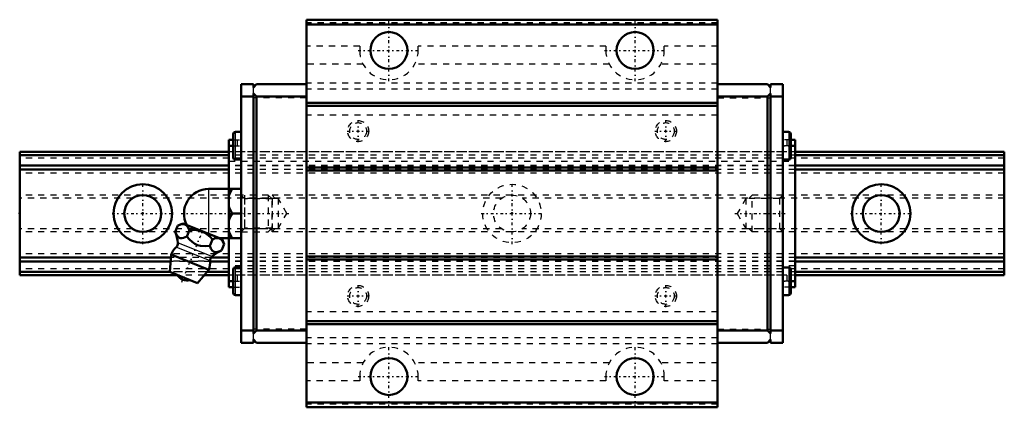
# Model space of a CAD drawing. Header units: millimetres. Extents: x -20 to 140, y -32 to 32.
import ezdxf

# ---------------------------------------------------------------- set-up
doc = ezdxf.new("R2010")
doc.units = ezdxf.units.MM
doc.linetypes.add('Center', pattern=[1.5, 0.45, -0.5, 0.05, -0.5])
doc.linetypes.add('Dashed', pattern=[2, 1, -1])
for name, color, linetype, lineweight in [('2d ConnectionPoints', 7, 'Continuous', 50), ('AM_0', 7, 'Continuous', 50), ('AM_4', 3, 'Continuous', 25), ('AM_5', 3, 'Continuous', 25), ('AM_7', 7, 'Center', 25), ('AM_9', 6, 'Dashed', 25)]:
    doc.layers.add(name, color=color, linetype=linetype, lineweight=lineweight)

# ---------------------------------------------------------------- blocks, each defined once
blk = doc.blocks.new('1_aqgakqad8lojlm6q9ocm6zi6p________0_in_HSR20M1LB1SS160LG200BM6F34000_4')
at = {"layer": 'AM_0'}
for p, q in [((10.7, 4), (16, 4)), ((14, 4), (14, -4)), ((14.5, 0), (16, 0)), ((16, 0.73), (16, -0.73)), ((5.28, -3), (5.71, -1.93)), ((6.49, -1.6), (5.71, -1.93)), ((12.88, -4.18), (6.49, -1.6)), ((7.15, -3.76), (7.58, -2.69)), ((10.9, -5.27), (11.33, -4.2)), ((12.42, -4), (16, -4)), ((13.21, -4.96), (12.88, -4.18)), ((12.77, -6.03), (13.21, -4.96)), ((4.6, -6.67), (4.4, -9.49)), ((10.72, -9.14), (4.6, -6.67)), ((8.89, -11.31), (4.4, -9.49)), ((8.89, -11.31), (10.72, -9.14))]:
    blk.add_line(p, q, dxfattribs=at)
for points in [[(14.5, 4), (14.21, 3.44), (14, 2.85)], [(14, 1.15), (14.06, 0.96), (14.25, 0.47), (14.5, 0)], [(14.5, 0), (14.21, -0.56), (14, -1.15)], [(5.28, -3), (5.46, -3.4), (5.68, -3.74), (5.87, -3.91), (6.09, -4), (6.34, -4.01), (6.6, -3.96), (7.15, -3.76)], [(7.58, -2.69), (7.32, -2.21), (7.16, -2.01), (6.96, -1.86), (6.66, -1.76), (6.31, -1.75), (6.01, -1.82), (5.71, -1.93)], [(11.33, -4.2), (10.93, -3.79), (10.49, -3.42), (9.97, -3.09), (9.39, -2.85), (8.79, -2.71), (8.17, -2.67), (7.58, -2.69)], [(14, -2.85), (14.06, -3.04), (14.25, -3.53), (14.5, -4)], [(7.15, -3.76), (7.58, -4.23), (8, -4.62), (8.47, -4.95), (8.89, -5.14), (9.36, -5.26), (10.12, -5.32), (10.9, -5.27)], [(13.21, -4.96), (12.95, -4.48), (12.78, -4.28), (12.59, -4.14), (12.28, -4.03), (11.93, -4.03), (11.63, -4.09), (11.33, -4.2)], [(10.9, -5.27), (11.08, -5.67), (11.3, -6.01), (11.49, -6.18), (11.71, -6.27), (11.96, -6.29), (12.22, -6.24), (12.77, -6.03)]]:
    blk.add_lwpolyline(points, dxfattribs=at)
for centre, radius, start, end in [((10.7, 0), 4, 90, 207.9876), ((-0.27, -5.29), 6, 4.8448, 22.4692), ((4.92, -4.86), 0.8, 311.9787, 4.8448), ((7.66, -7.9), 3.3, 131.9787, 158), ((15.17, -11.53), 6, 113.5285, 131.1552), ((7.66, -7.9), 3.3, 338, 4.0213), ((11.75, -7.62), 0.8, 131.1552, 184.0213), ((7.19, -9.07), 1.82, 210.1342, 285.8658)]:
    blk.add_arc(centre, radius, start, end, dxfattribs=at)
at = {"layer": 'AM_4'}
for p, q in [((10.7, 4), (10.7, -3.3)), ((11.22, -7.01), (5.71, -4.79)), ((10.95, -7.67), (5.45, -5.45))]:
    blk.add_line(p, q, dxfattribs=at)
at = {"layer": 'AM_5', "linetype": 'Dashed'}
for p, q in [((16.54, 3), (16.54, -3)), ((21, 2.39), (16.54, 2.39)), ((21, -2.39), (16.54, -2.39))]:
    blk.add_line(p, q, dxfattribs=at)
at = {"layer": 'AM_7'}
blk.add_line((6.34, -11.15), (9.84, -2.5), dxfattribs=at)
at = {"layer": 'AM_9'}
for p, q in [((20.39, 3), (16, 3)), ((21, 2.39), (20.39, 3)), ((20.39, 3), (20.39, -3)), ((21, 2.39), (21, -2.39)), ((16, -3), (20.39, -3)), ((20.39, -3), (21, -2.39))]:
    blk.add_line(p, q, dxfattribs=at)
blk = doc.blocks.new('2_HSR20M1LBSSB_M6F_Slider_0_in_HSR20M1LB1SS160LG200BM6F34000_4')
at = {"layer": 'AM_0'}
for p, q in [((93.4, 31.5), (26.6, 31.5)), ((26.6, 31.5), (26.6, -31.5)), ((93.4, 30.7), (26.6, 30.7)), ((93.4, 31.5), (93.4, -31.5)), ((16, 21), (16, 0.73)), ((18, 21), (16, 21)), ((18, 21), (18, 20.5)), ((18, 20.5), (18.5, 21)), ((26.6, 21), (18.5, 21)), ((93.4, 21), (101.5, 21)), ((102, 20.5), (101.5, 21)), ((102, 21), (102, 20.5)), ((102, 21), (104, 21)), ((104, -21), (104, 21)), ((18, 19.5), (18, -19.5)), ((18.5, 19), (18, 19.5)), ((101.5, 19), (102, 19.5)), ((102, 19.5), (102, -19.5)), ((18, 19), (16, 19)), ((26.6, 19), (18.5, 19)), ((18.5, -19), (18.5, 19)), ((93.4, 18), (26.6, 18)), ((93.4, 19), (101.5, 19)), ((101.5, -19), (101.5, 19)), ((102, 19), (104, 19)), ((93.4, 17.5), (26.6, 17.5)), ((14.7, 12.92), (14.7, 9.08)), ((16, 13.25), (15.03, 13.25)), ((104.97, 13.25), (104, 13.25)), ((105.3, 12.92), (105.3, 9.08)), ((14, 12), (14.7, 12)), ((14, 12), (14, 4)), ((106, 12), (105.3, 12)), ((106, 12), (106, -12)), ((14, 11), (14.7, 11)), ((106, 11), (105.3, 11)), ((15.03, 8.75), (16, 8.75)), ((104, 8.75), (104.97, 8.75)), ((93.4, 7.5), (26.6, 7.5)), ((93.4, 7), (26.6, 7)), ((16, -0.73), (16, -21)), ((14, -4), (14, -12)), ((93.4, -7), (26.6, -7)), ((93.4, -7.5), (26.6, -7.5)), ((14.7, -9.08), (14.7, -12.92)), ((16, -8.75), (15.03, -8.75)), ((104.97, -8.75), (104, -8.75)), ((105.3, -9.08), (105.3, -12.92)), ((14, -11), (14.7, -11)), ((106, -11), (105.3, -11)), ((14, -12), (14.7, -12)), ((106, -12), (105.3, -12)), ((15.03, -13.25), (16, -13.25)), ((104, -13.25), (104.97, -13.25)), ((93.4, -17.5), (26.6, -17.5)), ((18, -19), (16, -19)), ((18, -19.5), (18.5, -19)), ((26.6, -19), (18.5, -19)), ((93.4, -18), (26.6, -18)), ((93.4, -19), (101.5, -19)), ((102, -19.5), (101.5, -19)), ((102, -19), (104, -19)), ((18.5, -21), (18, -20.5)), ((18, -20.5), (18, -21)), ((101.5, -21), (102, -20.5)), ((102, -20.5), (102, -21)), ((18, -21), (16, -21)), ((26.6, -21), (18.5, -21)), ((93.4, -21), (101.5, -21)), ((102, -21), (104, -21)), ((93.4, -30.7), (26.6, -30.7)), ((93.4, -31.5), (26.6, -31.5))]:
    blk.add_line(p, q, dxfattribs=at)
for centre in [(40, 26.5), (80, 26.5), (40, -26.5), (80, -26.5)]:
    blk.add_circle(centre, 3, dxfattribs=at)
for centre, start, end in [((15.03, 12.92), 90, 180), ((104.97, 12.92), 0, 90), ((15.03, 9.08), 180, 270), ((104.97, 9.08), 270, 360), ((15.03, -9.08), 90, 180), ((104.97, -9.08), 0, 90), ((15.03, -12.92), 180, 270), ((104.97, -12.92), 270, 360)]:
    blk.add_arc(centre, 0.325, start, end, dxfattribs=at)
at = {"layer": 'AM_4'}
for p, q in [((15.03, 13.25), (15.03, 8.75)), ((104.97, 13.25), (104.97, 8.75)), ((15.03, -8.75), (15.03, -13.25)), ((104.97, -8.75), (104.97, -13.25))]:
    blk.add_line(p, q, dxfattribs=at)
at = {"layer": 'AM_5', "linetype": 'Dashed'}
for p, q in [((21, -3), (21, 3)), ((21.5, 2.46), (21, 3)), ((98.5, 2.46), (99, 3)), ((99, -3), (99, 3)), ((104, 3), (99, 3)), ((21.5, -2.46), (21, -3)), ((98.5, -2.46), (99, -3)), ((104, -3), (99, -3))]:
    blk.add_line(p, q, dxfattribs=at)
at = {"layer": 'AM_7'}
for p, q in [((40, 21.51), (40, 31.49)), ((80, 21.51), (80, 31.49)), ((35.01, 26.5), (44.99, 26.5)), ((75.01, 26.5), (84.99, 26.5)), ((35, 11.6), (35, 15.2)), ((85, 11.6), (85, 15.2)), ((33.2, 13.4), (36.8, 13.4)), ((83.2, 13.4), (86.8, 13.4)), ((14.63, 11), (16.07, 11)), ((103.94, 11), (105.36, 11)), ((6.24, 0), (23.79, 0)), ((96.21, 0), (104.37, 0)), ((14.63, -11), (16.07, -11)), ((103.94, -11), (105.36, -11)), ((35, -15.2), (35, -11.6)), ((85, -15.2), (85, -11.6)), ((33.2, -13.4), (36.8, -13.4)), ((83.2, -13.4), (86.8, -13.4)), ((40, -31.49), (40, -21.51)), ((80, -31.49), (80, -21.51)), ((35.01, -26.5), (44.99, -26.5)), ((75.01, -26.5), (84.99, -26.5))]:
    blk.add_line(p, q, dxfattribs=at)
at = {"layer": 'AM_9'}
for p, q in [((93.4, 31), (26.6, 31)), ((35.25, 27.19), (26.6, 27.19)), ((35.25, 27.19), (35.25, 26.5)), ((75.25, 27.19), (44.75, 27.19)), ((44.75, 26.5), (44.75, 27.19)), ((75.25, 27.19), (75.25, 26.5)), ((93.4, 27.19), (84.75, 27.19)), ((84.75, 26.5), (84.75, 27.19)), ((35.79, 24.29), (26.6, 24.29)), ((75.79, 24.29), (44.21, 24.29)), ((93.4, 24.29), (84.21, 24.29)), ((93.4, 21.2), (26.6, 21.2)), ((18, 19.5), (18, 20.5)), ((93.4, 20.23), (26.6, 20.23)), ((102, 19.5), (102, 20.5)), ((26.6, 18.8), (18, 18.8)), ((93.4, 18.8), (102, 18.8)), ((93.4, 16), (26.6, 16)), ((14.7, 12), (16, 12)), ((15.35, 12), (15.35, 10)), ((105.3, 12), (104, 12)), ((104.65, 12), (104.65, 10)), ((106, 10), (14, 10)), ((14.7, 11), (16, 11)), ((105.3, 11), (104, 11)), ((106, 9.48), (14, 9.48)), ((106, 9.47), (14, 9.47)), ((14, 8.48), (106, 8.48)), ((106, 7.78), (14, 7.78)), ((106, 7.77), (14, 7.77)), ((106, 7.16), (14, 7.16)), ((106, 6.55), (14, 6.55)), ((16.54, 2.46), (16, 3)), ((22, 2.46), (16.54, 2.46)), ((16.54, 2.46), (16.54, -2.46)), ((23.42, 0), (22, 2.46)), ((22, 2.46), (22, -2.46)), ((98, 2.46), (96.58, 0)), ((98, 2.46), (98, -2.46)), ((103.46, 2.46), (98, 2.46)), ((104, 3), (103.46, 2.46)), ((103.46, 2.46), (103.46, -2.46)), ((22, -2.46), (23.42, 0)), ((96.58, 0), (98, -2.46)), ((16, -3), (16.54, -2.46)), ((16.54, -2.46), (22, -2.46)), ((98, -2.46), (103.46, -2.46)), ((103.46, -2.46), (104, -3)), ((106, -6.55), (14, -6.55)), ((106, -7.16), (14, -7.16)), ((106, -7.77), (14, -7.77)), ((106, -7.78), (14, -7.78)), ((106, -8.48), (14, -8.48)), ((106, -9.47), (14, -9.47)), ((106, -9.48), (14, -9.48)), ((106, -10), (14, -10)), ((14.7, -11), (16, -11)), ((15.35, -10), (15.35, -12)), ((105.3, -11), (104, -11)), ((104.65, -10), (104.65, -12)), ((14.7, -12), (16, -12)), ((105.3, -12), (104, -12)), ((93.4, -16), (26.6, -16)), ((26.6, -18.8), (18, -18.8)), ((93.4, -18.8), (102, -18.8)), ((18, -20.5), (18, -19.5)), ((93.4, -20.23), (26.6, -20.23)), ((102, -20.5), (102, -19.5)), ((93.4, -21.2), (26.6, -21.2)), ((35.79, -24.29), (26.6, -24.29)), ((75.79, -24.29), (44.21, -24.29)), ((93.4, -24.29), (84.21, -24.29)), ((35.25, -27.19), (26.6, -27.19)), ((35.25, -26.5), (35.25, -27.19)), ((44.75, -27.19), (44.75, -26.5)), ((75.25, -27.19), (44.75, -27.19)), ((75.25, -26.5), (75.25, -27.19)), ((84.75, -27.19), (84.75, -26.5)), ((93.4, -27.19), (84.75, -27.19)), ((93.4, -31), (26.6, -31))]:
    blk.add_line(p, q, dxfattribs=at)
for centre, radius in [((35, 13.4), 1.71), ((35, 13.4), 1.37), ((85, 13.4), 1.72), ((85, 13.4), 1.37), ((35, -13.4), 1.71), ((35, -13.4), 1.37), ((85, -13.4), 1.72), ((85, -13.4), 1.37)]:
    blk.add_circle(centre, radius, dxfattribs=at)
for centre, start, end in [((40, 26.5), 180, 0), ((80, 26.5), 180, 0), ((40, -26.5), 0, 180), ((80, -26.5), 360, 180)]:
    blk.add_arc(centre, 4.75, start, end, dxfattribs=at)
blk = doc.blocks.new('3_HSR20M1LB116020_Rail_0_in_HSR20M1LB1SS160LG200BM6F34000_4')
at = {"layer": 'AM_0'}
for p, q in [((14, 10), (-20, 10)), ((-20, 10), (-20, -10)), ((140, 10), (106, 10)), ((140, 10), (140, -10)), ((14, 9.47), (-20, 9.47)), ((140, 9.47), (106, 9.47)), ((14, 7.78), (-20, 7.78)), ((14, 7.16), (-20, 7.16)), ((140, 7.78), (106, 7.78)), ((140, 7.16), (106, 7.16)), ((4.56, -7.16), (-20, -7.16)), ((4.52, -7.78), (-20, -7.78)), ((14, -7.78), (10.96, -7.78)), ((14, -7.16), (11.09, -7.16)), ((140, -7.16), (106, -7.16)), ((140, -7.78), (106, -7.78)), ((4.4, -9.47), (-20, -9.47)), ((14, -9.47), (10.44, -9.47)), ((140, -9.47), (106, -9.47)), ((5.62, -10), (-20, -10)), ((14, -10), (9.99, -10)), ((140, -10), (106, -10))]:
    blk.add_line(p, q, dxfattribs=at)
for centre, radius in [((0, 0), 4.75), ((120, 0), 4.75), ((0, 0), 3), ((120, 0), 3)]:
    blk.add_circle(centre, radius, dxfattribs=at)
at = {"layer": 'AM_7'}
for p, q in [((0, -4.99), (0, 4.99)), ((60, -4.99), (60, 4.99)), ((120, -4.99), (120, 4.99)), ((-4.99, 0), (4.99, 0)), ((55.01, 0), (64.99, 0)), ((115.01, 0), (124.99, 0))]:
    blk.add_line(p, q, dxfattribs=at)
at = {"layer": 'AM_9'}
for p, q in [((14.7, 10), (14, 10)), ((104.65, 10), (15.35, 10)), ((106, 10), (105.3, 10)), ((140, 9.48), (-20, 9.48)), ((140, 9), (-20, 9)), ((106, 9.47), (14, 9.47)), ((140, 7.77), (-20, 7.77)), ((140, 6.55), (-20, 6.55)), ((106, 7.78), (14, 7.78)), ((106, 7.16), (14, 7.16)), ((16, 3), (-20, 3)), ((-1.66, 2.5), (-20, 2.5)), ((58.34, 2.5), (1.66, 2.5)), ((140, 3), (20.39, 3)), ((118.34, 2.5), (61.66, 2.5)), ((140, 2.5), (121.66, 2.5)), ((-1.66, -2.5), (-20, -2.5)), ((16, -3), (-20, -3)), ((58.34, -2.5), (1.66, -2.5)), ((140, -3), (20.39, -3)), ((118.34, -2.5), (61.66, -2.5)), ((140, -2.5), (121.66, -2.5)), ((140, -6.55), (-20, -6.55)), ((140, -7.77), (-20, -7.77)), ((10.96, -7.78), (4.52, -7.78)), ((11.09, -7.16), (4.56, -7.16)), ((106, -7.16), (14, -7.16)), ((106, -7.78), (14, -7.78)), ((140, -9), (-20, -9)), ((140, -9.48), (-20, -9.48)), ((10.44, -9.47), (4.4, -9.47)), ((106, -9.47), (14, -9.47)), ((9.99, -10), (5.62, -10)), ((14.7, -10), (14, -10)), ((104.65, -10), (15.35, -10)), ((106, -10), (105.3, -10))]:
    blk.add_line(p, q, dxfattribs=at)
for radius in [4.75, 3]:
    blk.add_circle((60, 0), radius, dxfattribs=at)

msp = doc.modelspace()

# ---------------------------------------------------------------- linework, layer by layer
at = {"layer": '2d ConnectionPoints'}
for p in [(-20, 0), (0, 0), (0, 0), (16, 0), (60, 0), (104, 0)]:
    msp.add_point(p, dxfattribs=at)

# ---------------------------------------------------------------- block references
for name in ['2_HSR20M1LBSSB_M6F_Slider_0_in_HSR20M1LB1SS160LG200BM6F34000_4', '3_HSR20M1LB116020_Rail_0_in_HSR20M1LB1SS160LG200BM6F34000_4', '1_aqgakqad8lojlm6q9ocm6zi6p________0_in_HSR20M1LB1SS160LG200BM6F34000_4']:
    msp.add_blockref(name, (0, 0))

doc.saveas('drawing.dxf')
